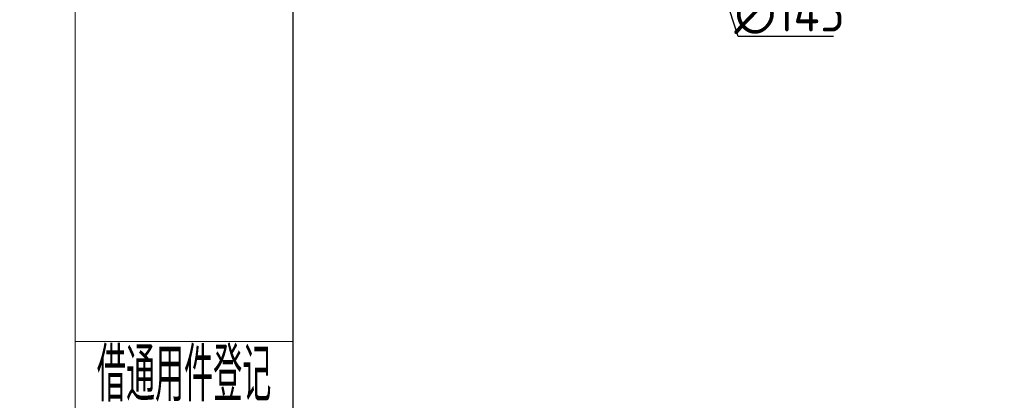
# Model space of a CAD drawing. Header units: millimetres. Extents: x 7053 to 8260, y -521 to 182.
# Tile 2 of 14: x 7053 to 7320, y -285 to -181. Entities that reach past the tile are written whole.
import ezdxf
from ezdxf.enums import TextEntityAlignment as Align

# ---------------------------------------------------------------- set-up
doc = ezdxf.new("R2010")
doc.units = ezdxf.units.MM
doc.layers.add('6文字层', color=3, linetype='Continuous', lineweight=35)
doc.layers.add('图框_外框线', color=7, linetype='Continuous', lineweight=18)
doc.styles.add('PC_TEXTSTYLE', font='ISOCP.SHX', dxfattribs={"width": 0.707, "bigfont": 'GBCBIG.SHX'})
doc.styles.add('工程字', font='gbenor.shx', dxfattribs={"bigfont": 'gbcbig.shx'})
doc.dimstyles.new('DIMSTYLE_17', dxfattribs={"dimtxt": 8, "dimasz": 12, "dimexe": 0.18, "dimexo": 1, "dimgap": 1, "dimtad": 1, "dimtih": 1, "dimtoh": 1, "dimdec": 3, "dimdsep": 46, "dimtxsty": 'Standard', "dimblk": '_FILLED', "dimblk1": '_FILLED', "dimblk2": '_FILLED', "dimcen": 0.09, "dimadec": 0, "dimazin": 0, "dimtol": 1, "dimtp": 0.1, "dimtm": 0.1, "dimtfac": 0.7, "dimtdec": 3, "dimtofl": 0, "dimtmove": 0, "dimatfit": 3, "dimldrblk": '_FILLED', "dimfxl": 1, "dimtolj": 1, "dimarcsym": 0})

# ---------------------------------------------------------------- blocks, each defined once
blk = doc.blocks.new('_FILLED')
at = {"color": 0, "linetype": 'ByBlock'}
blk.add_solid([(0, 0), (-1, 0.133), (-1, -0.133)], dxfattribs=at)
blk = doc.blocks.new('*D92')
at = {"layer": '6文字层', "color": 0, "lineweight": -2}
for p, q in [((7213.53, -82.08), (7213.71, -82.08)), ((7213.62, -82.17), (7213.62, -81.99)), ((7247.84, -185.64), (7238.25, -156.62)), ((7273.67, -185.64), (7247.84, -185.64))]:
    blk.add_line(p, q, dxfattribs=at)
at = {"layer": 'Defpoints', "color": 0}
for p in [(7190.87, -13.24), (7236.36, -150.92)]:
    blk.add_point(p, dxfattribs=at)
at = {"layer": '6文字层', "color": 0, "lineweight": -2, "xscale": 6, "yscale": 6, "zscale": 6, "rotation": 108.2846789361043}
blk.add_blockref('_FILLED', (7236.36, -150.92), dxfattribs=at)
at = {"layer": '6文字层', "color": 0, "lineweight": 25, "insert": (7261.75, -179.14), "char_height": 11, "attachment_point": 5, "style": '工程字'}
blk.add_mtext('\\A1;∅145', dxfattribs=at)

msp = doc.modelspace()

# ---------------------------------------------------------------- linework, layer by layer
at = {"layer": '图框_外框线', "color": 3}
msp.add_line((7067.6741, -268.6633), (7126.7188, -268.6633), dxfattribs=at)
msp.add_lwpolyline([(7067.5521, -521.3991), (8061.5534, -521.3991), (8061.5534, 181.5018), (7067.5521, 181.5018)], close=True, dxfattribs=at)
at = {"layer": '图框_外框线', "color": 3, "lineweight": 25}
msp.add_lwpolyline([(7126.7188, -509.5658), (8049.72, -509.5658), (8049.72, 169.6684), (7126.7188, 169.6684)], close=True, dxfattribs=at)

# ---------------------------------------------------------------- texts
at = {"layer": '图框_外框线', "color": 3, "style": 'PC_TEXTSTYLE', "width": 0.75}
msp.add_text('借通用件登记', height=14.63646, dxfattribs=at).set_placement((7097.1965, -276.9296), align=Align.MIDDLE)

# ---------------------------------------------------------------- dimensions: what is measured, and where the dimension line sits
at = {"layer": '6文字层', "lineweight": 25}
dim = msp.add_diameter_dim_2p(p1=(7190.8715, -13.2409), p2=(7236.3636, -150.9197), dimstyle='DIMSTYLE_17', override={"dimtxt": 11, "dimasz": 6, "dimtxsty": '工程字', "dimtol": 0, "dimldrblk": '_FILLED'}, dxfattribs=at)
dim.commit()
dim.dimension.update_dxf_attribs({"geometry": '*D92', "text_midpoint": (7261.752, -185.6383), "dimtype": 163})

doc.saveas('drawing.dxf')
